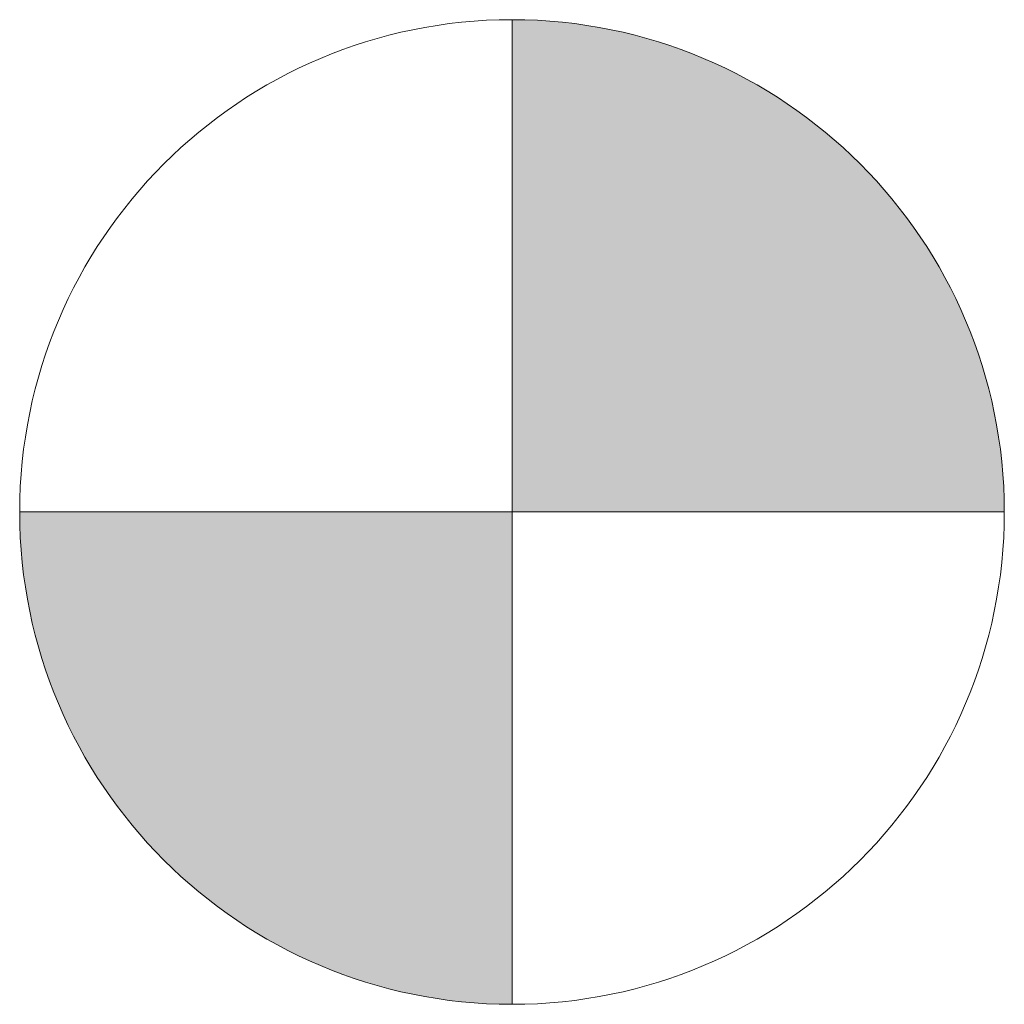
# Model space of a CAD drawing. Header units: metres. Extents: x -0.001 to 0.001, y -0.001 to 0.001.
import ezdxf

# ---------------------------------------------------------------- set-up
doc = ezdxf.new("R2010")
doc.units = ezdxf.units.M
doc.header["$MEASUREMENT"] = 0
doc.layers.add('BAT_Holzmast_flf', color=7, linetype='Continuous', lineweight=0)
doc.layers.add('BAT_Holzmast_sym', color=7, linetype='Continuous', lineweight=13)

msp = doc.modelspace()

# ---------------------------------------------------------------- hatches: boundary and pattern name
at = {"layer": 'BAT_Holzmast_flf'}
for points in [[(0.001, 0, 0.414214), (0, 0.001), (0, 0)], [(-0.001, 0, 0.414214), (0, -0.001), (0, 0)]]:
    msp.add_hatch(color=256, dxfattribs=at).paths.add_polyline_path(points)

# ---------------------------------------------------------------- linework, layer by layer
at = {"layer": 'BAT_Holzmast_sym'}
for p, q in [((0, 0.001), (0, -0.001)), ((0.001, 0), (-0.001, 0))]:
    msp.add_line(p, q, dxfattribs=at)
msp.add_circle((0, 0), 0.001, dxfattribs=at)

doc.saveas('drawing.dxf')
